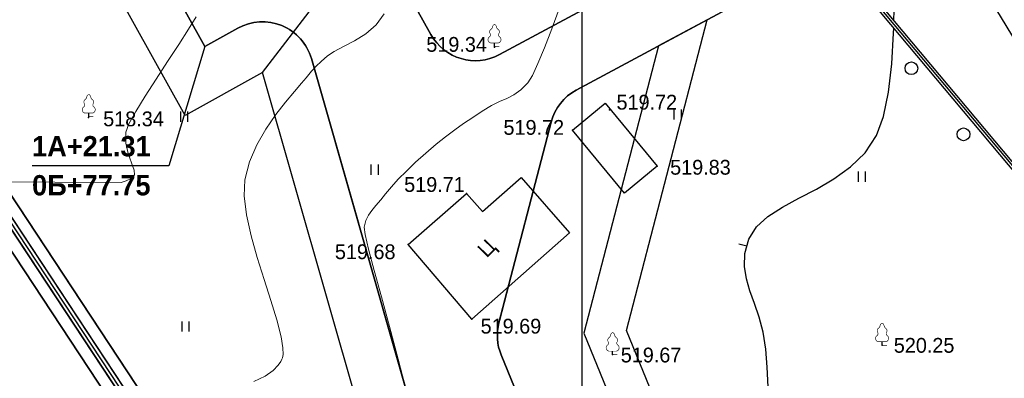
# Model space of a CAD drawing. Header units: millimetres. Extents: x 767170 to 66149698, y -983507 to 2493658.
# Tile 152 of 256: x 2376220 to 2434363, y -655962 to -634753. Entities that reach past the tile are written whole.
import ezdxf

# ---------------------------------------------------------------- set-up
doc = ezdxf.new("R2010")
doc.units = ezdxf.units.MM
doc.linetypes.add('Д_ТРОТ_ТРУБА', pattern=[3, 1.5, -1.5])
doc.linetypes.add('ДОРОГИ_СТРОЯЩ', pattern=[9, 8, -1])
for name, color, linetype in [('(004) Точки рельефа', 7, 'Continuous'), ('(010) Геол. Выработки', 7, 'Continuous'), ('(022) Возд. Линии', 7, 'Continuous'), ('(025) Дорога', 7, 'Continuous'), ('(028) Гидротехн.', 7, 'Continuous'), ('(031) Горизонтали', 42, 'Continuous'), ('(035) Откосы', 7, 'Continuous'), ('(036) Растительность', 7, 'Continuous'), ('(038) Деревья', 7, 'Continuous'), ('(040) Ограда', 7, 'Continuous'), ('A_STROYSETKA', 5, 'Continuous'), ('G_KOORD', 7, 'Continuous'), ('GLUXOY OG', 7, 'Continuous')]:
    doc.layers.add(name, color=color, linetype=linetype)
doc.layers.add('(032) Горизонтали утолщенные', color=32, linetype='Continuous', lineweight=30)
doc.layers.add('(042) Бергштрих', color=32, linetype='Continuous', lineweight=30)
doc.styles.add('BM-431', font='txt')
doc.styles.add('D-431', font='txt')
doc.styles.add('FAYZXON', font='GOTHICB.TTF')
doc.styles.get("Standard").update_dxf_attribs({"font": 'isocpeui.ttf'})
doc.linetypes.add('ОГРАДА_БЕТ', pattern='A,4,["|",Standard,S=0.8,R=0,X=0,Y=-0.8],4', length=8)
doc.linetypes.add('ОГРАДА_ГЛИН', pattern='A,4,["|",Standard,S=0.8,R=0,X=0,Y=-0.8],0.5,["|",Standard,S=0.8,R=0,X=0,Y=-0.8],3.5', length=8)
doc.linetypes.add('ПОДПОРНАЯ СТЕНКА', pattern='A,2,["V",Standard,S=1.2,R=0,X=0,Y=-1.2],0.2,["V",Standard,S=0.8,R=0,X=0,Y=-0.8],0.25,["V",Standard,S=0.3,R=0,X=0,Y=-0.3],0.25', length=2.7)

# ---------------------------------------------------------------- blocks, each defined once
blk = doc.blocks.new('d')
at = {"layer": '(038) Деревья'}
blk.add_ellipse((0, 0), major_axis=(0.265, 0.265), ratio=1, start_param=5.497787, end_param=11.780972, dxfattribs=at)
blk = doc.blocks.new('I04010')
for p, q in [((-0.412273, 0.007146), (-0.412273, 1.207146)), ((0.387727, 1.207146), (0.387727, 0.007146))]:
    blk.add_line(p, q)
blk = doc.blocks.new('karagach-flat-66')
at = {"layer": '(038) Деревья', "const_width": 0.0375}
for points in [[(-0.208, 1.009, 0.181567), (-0.117, 1.159, 0.303004)], [(0, 1.312, 0.246034), (-0.117, 1.159, 0.489079)], [(0, 1.312, -0.246034), (0.117, 1.159, -0.489079)], [(0.208, 1.009, -0.181567), (0.117, 1.159, -0.303004)], [(-0.315, 0.559, 0.383603), (-0.255, 0.753, 0.352912)], [(-0.208, 1.009, 0.430853), (-0.255, 0.753, 0.548276)], [(0.208, 1.009, -0.430853), (0.255, 0.753, -0.548276)], [(0.315, 0.559, -0.383603), (0.255, 0.753, -0.352912)], [(-0.315, 0.559, 0.626949), (-0.218, 0.206, 0.702465)], [(0.315, 0.559, -0.626949), (0.218, 0.206, -0.702465)]]:
    blk.add_lwpolyline(points, format="xyb", dxfattribs=at)
for points in [[(0, 0.206), (-0.218, 0.206)], [(0, 0), (0, 0.206)], [(0, 0.206), (0.218, 0.206)], [(0, 0), (0.281, 0)]]:
    blk.add_lwpolyline(points, dxfattribs=at)
at = {"layer": '(038) Деревья'}
blk.add_lwpolyline([(0, 0), (0, 0.206)], dxfattribs=at)
blk = doc.blocks.new('karagach-flat-67-flat-1')
at = {"layer": '(038) Деревья', "const_width": 0.0375}
for points in [[(-0.208, 1.009, 0.181567), (-0.117, 1.159, 0.303004)], [(0, 1.312, 0.246034), (-0.117, 1.159, 0.489079)], [(0, 1.312, -0.246034), (0.117, 1.159, -0.489079)], [(0.208, 1.009, -0.181567), (0.117, 1.159, -0.303004)], [(-0.315, 0.559, 0.383603), (-0.255, 0.753, 0.352912)], [(-0.208, 1.009, 0.430853), (-0.255, 0.753, 0.548276)], [(0.208, 1.009, -0.430853), (0.255, 0.753, -0.548276)], [(0.315, 0.559, -0.383603), (0.255, 0.753, -0.352912)], [(-0.315, 0.559, 0.626949), (-0.218, 0.206, 0.702465)], [(0.315, 0.559, -0.626949), (0.218, 0.206, -0.702465)]]:
    blk.add_lwpolyline(points, format="xyb", dxfattribs=at)
for points in [[(0, 0.206), (-0.218, 0.206)], [(0, 0), (0, 0.206)], [(0, 0.206), (0.218, 0.206)], [(0, 0), (0.281, 0)]]:
    blk.add_lwpolyline(points, dxfattribs=at)
at = {"layer": '(038) Деревья'}
blk.add_lwpolyline([(0, 0), (0, 0.206)], dxfattribs=at)
blk = doc.blocks.new('karagach-flat-68')
at = {"layer": '(038) Деревья', "const_width": 0.0375}
for points in [[(-0.208, 1.009, 0.181567), (-0.117, 1.159, 0.303004)], [(0, 1.312, 0.246034), (-0.117, 1.159, 0.489079)], [(0, 1.312, -0.246034), (0.117, 1.159, -0.489079)], [(0.208, 1.009, -0.181567), (0.117, 1.159, -0.303004)], [(-0.315, 0.559, 0.383603), (-0.255, 0.753, 0.352912)], [(-0.208, 1.009, 0.430853), (-0.255, 0.753, 0.548276)], [(0.208, 1.009, -0.430853), (0.255, 0.753, -0.548276)], [(0.315, 0.559, -0.383603), (0.255, 0.753, -0.352912)], [(-0.315, 0.559, 0.626949), (-0.218, 0.206, 0.702465)], [(0.315, 0.559, -0.626949), (0.218, 0.206, -0.702465)]]:
    blk.add_lwpolyline(points, format="xyb", dxfattribs=at)
for points in [[(0, 0.206), (-0.218, 0.206)], [(0, 0), (0, 0.206)], [(0, 0.206), (0.218, 0.206)], [(0, 0), (0.281, 0)]]:
    blk.add_lwpolyline(points, dxfattribs=at)
at = {"layer": '(038) Деревья'}
blk.add_lwpolyline([(0, 0), (0, 0.206)], dxfattribs=at)
blk = doc.blocks.new('karagach-flat-69')
at = {"layer": '(038) Деревья', "const_width": 0.0375}
for points in [[(-0.208, 1.009, 0.181567), (-0.117, 1.159, 0.303004)], [(0, 1.312, 0.246034), (-0.117, 1.159, 0.489079)], [(0, 1.312, -0.246034), (0.117, 1.159, -0.489079)], [(0.208, 1.009, -0.181567), (0.117, 1.159, -0.303004)], [(-0.315, 0.559, 0.383603), (-0.255, 0.753, 0.352912)], [(-0.208, 1.009, 0.430853), (-0.255, 0.753, 0.548276)], [(0.208, 1.009, -0.430853), (0.255, 0.753, -0.548276)], [(0.315, 0.559, -0.383603), (0.255, 0.753, -0.352912)], [(-0.315, 0.559, 0.626949), (-0.218, 0.206, 0.702465)], [(0.315, 0.559, -0.626949), (0.218, 0.206, -0.702465)]]:
    blk.add_lwpolyline(points, format="xyb", dxfattribs=at)
for points in [[(0, 0.206), (-0.218, 0.206)], [(0, 0), (0, 0.206)], [(0, 0.206), (0.218, 0.206)], [(0, 0), (0.281, 0)]]:
    blk.add_lwpolyline(points, dxfattribs=at)
at = {"layer": '(038) Деревья'}
blk.add_lwpolyline([(0, 0), (0, 0.206)], dxfattribs=at)
blk = doc.blocks.new('Topo Xos')
at = {"layer": '(004) Точки рельефа', "color": 7, "linetype": 'ByBlock', "lineweight": -2, "transparency": 16777216}
for p in [(-48.505, -64.775), (-72.466, -68.921), (-43.891, -69.672), (-38.887, -71.806), (-50.146, -73.414), (-53.6, -76.442), (-49.841, -80.851), (-41.519, -82.949)]:
    blk.add_point(p, dxfattribs=at)
at = {"layer": '(004) Точки рельефа', "transparency": 16777216}
blk.add_point((-25.609, -82.393), dxfattribs=at)
at = {"layer": '(010) Геол. Выработки', "transparency": 16777216}
blk.add_point((-41.714, -68.474), dxfattribs=at)
at = {"layer": '(025) Дорога', "linetype": 'Д_ТРОТ_ТРУБА', "ltscale": 600, "transparency": 16777216, "flags": 128}
blk.add_lwpolyline([(-49.841, -80.851), (-53.6, -76.442), (-50.146, -73.414), (-49.214, -74.477), (-46.926, -72.471), (-44.059, -75.741), (-49.841, -80.851)], dxfattribs=at)
at = {"layer": '(028) Гидротехн.', "ltscale": 600, "transparency": 16777216}
for points in [[(-8.956, -82.702), (-37.557, -48.518)], [(-8.726, -82.509), (-37.327, -48.325)]]:
    blk.add_lwpolyline(points, dxfattribs=at)
at = {"layer": '(028) Гидротехн.', "color": 3, "linetype": 'Д_ТРОТ_ТРУБА', "ltscale": 600, "transparency": 16777216, "flags": 128}
blk.add_lwpolyline([(-8.841, -82.605), (-37.442, -48.421)], dxfattribs=at)
at = {"layer": '(031) Горизонтали', "color": 42, "linetype": 'Continuous', "lineweight": 0, "ltscale": 600, "transparency": 16777216}
for points in [[(-62.71, -84.529), (-62.036, -84.212), (-61.561, -83.883), (-61.269, -83.579), (-61.113, -83.346), (-61.049, -83.22), (-61.019, -83.135), (-60.983, -82.931), (-60.99, -82.543), (-61.097, -81.89), (-61.353, -80.893), (-61.703, -79.745), (-62.102, -78.497), (-62.504, -77.202), (-62.863, -75.913), (-63.135, -74.682), (-63.272, -73.561), (-63.23, -72.603), (-62.954, -71.547), (-62.526, -70.542), (-61.997, -69.605), (-61.418, -68.755), (-60.839, -68.009), (-60.311, -67.386), (-59.885, -66.904), (-59.611, -66.582), (-59.296, -66.186), (-59.029, -65.893), (-58.741, -65.618), (-58.361, -65.281), (-57.96, -65.016), (-57.403, -64.729), (-56.759, -64.391), (-56.097, -63.974), (-55.489, -63.449), (-55.002, -62.786)], [(-53.676, -85.185), (-54.186, -83.206), (-54.696, -81.293), (-55.177, -79.522), (-55.597, -77.972), (-55.927, -76.718), (-56.134, -75.838), (-56.19, -75.409), (-56.087, -75.008), (-55.937, -74.697), (-55.74, -74.423), (-55.5, -74.138), (-55.217, -73.789), (-54.932, -73.433), (-54.585, -73.028), (-54.175, -72.579), (-53.701, -72.093), (-53.163, -71.573), (-52.559, -71.025), (-51.95, -70.506), (-51.386, -70.059), (-50.848, -69.66), (-50.32, -69.289), (-49.783, -68.924), (-49.221, -68.544), (-48.677, -68.217), (-48.197, -67.987), (-47.76, -67.796), (-47.349, -67.585), (-46.945, -67.297), (-46.529, -66.871), (-46.261, -66.439), (-45.929, -65.733), (-45.544, -64.799), (-45.116, -63.683), (-44.653, -62.431)], [(-78.402, -72.725), (-70.532, -72.769), (-70.43, -72.731), (-70.245, -72.669), (-69.986, -72.557), (-69.751, -72.321), (-69.768, -72.04), (-69.925, -71.601), (-70.124, -71.05), (-70.271, -70.433), (-70.269, -69.796), (-70.083, -69.302), (-69.685, -68.568), (-69.132, -67.661), (-68.484, -66.652), (-67.8, -65.61), (-67.138, -64.603), (-66.558, -63.702), (-66.118, -62.974)]]:
    blk.add_lwpolyline(points, dxfattribs=at)
at = {"layer": '(032) Горизонтали утолщенные', "color": 32, "linetype": 'Continuous', "lineweight": 30, "ltscale": 600, "transparency": 16777216}
for points in [[(-24.91, -63.165), (-24.884, -62.063), (-24.89, -60.233), (-24.93, -58.532), (-24.99, -57.05), (-25.052, -55.88), (-25.101, -55.111), (-25.121, -54.833), (-25.101, -54.784), (-25.072, -54.719), (-25.063, -54.67), (-25.052, -54.616), (-24.869, -54.423), (-24.37, -53.895), (-23.624, -53.091), (-22.701, -52.075), (-21.669, -50.908), (-20.599, -49.652), (-20.577, -49.624)], [(-32.338, -84.855), (-32.402, -83.682), (-32.478, -82.633), (-32.628, -81.615), (-32.865, -80.722), (-33.141, -79.919), (-33.41, -79.175), (-33.625, -78.456), (-33.738, -77.729), (-33.704, -76.961), (-33.475, -76.121), (-33.033, -75.398), (-32.354, -74.781), (-31.497, -74.229), (-30.522, -73.701), (-29.488, -73.155), (-28.452, -72.552), (-27.476, -71.849), (-26.617, -71.005), (-25.934, -69.98), (-25.527, -68.864), (-25.234, -67.423), (-25.04, -65.749), (-24.929, -63.932), (-24.921, -63.62)]]:
    blk.add_lwpolyline(points, dxfattribs=at)
at = {"layer": '(035) Откосы', "linetype": 'ПОДПОРНАЯ СТЕНКА', "ltscale": 600, "transparency": 16777216}
blk.add_lwpolyline([(-43.891, -69.672), (-41.956, -68.078), (-38.887, -71.806), (-40.822, -73.399)], close=True, dxfattribs=at)
at = {"layer": '(040) Ограда', "ltscale": 600, "transparency": 16777216, "flags": 128}
blk.add_lwpolyline([(7.06, 105.873), (2.797, 103.255), (11.659, 86.823), (-65.034, 40.217), (-128.016, 1.963), (-48.288, -119.227), (-43.67, -125.768)], dxfattribs=at)
at = {"layer": '(040) Ограда', "linetype": 'ОГРАДА_БЕТ', "ltscale": 600, "transparency": 16777216, "flags": 128}
blk.add_lwpolyline([(7.61, 105.742), (3.328, 103.112), (12.191, 86.678), (-64.827, 39.875), (-127.454, 1.836), (-47.958, -119.002), (-43.344, -125.537)], dxfattribs=at)
at = {"layer": '(042) Бергштрих', "color": 32, "linetype": 'Continuous', "lineweight": 30, "ltscale": 600, "transparency": 16777216}
blk.add_line((-33.589, -76.541), (-34.072, -76.41), dxfattribs=at)
at = {"layer": '(022) Возд. Линии', "transparency": 16777216}
for name, p in [('karagach-flat-69', (-48.496, -64.725)), ('karagach-flat-68', (-72.457, -68.871)), ('karagach-flat-66', (-25.609, -82.393)), ('karagach-flat-67-flat-1', (-41.519, -82.949))]:
    blk.add_blockref(name, p, dxfattribs=at)
at = {"layer": '(036) Растительность', "linetype": 'Continuous', "transparency": 16777216, "xscale": 0.5, "yscale": 0.5, "zscale": 0.5}
for p in [(-66.814, -69.177), (-37.673, -69.052), (-55.568, -72.317), (-26.797, -72.723), (-66.736, -81.585)]:
    blk.add_blockref('I04010', p, dxfattribs=at)
at = {"layer": '(038) Деревья', "linetype": 'Continuous', "transparency": 16777216}
for p in [(-23.875, -66.015), (-20.801, -69.92)]:
    blk.add_blockref('d', p, dxfattribs=at)
at = {"layer": '(004) Точки рельефа', "linetype": 'ByBlock', "transparency": 16777216, "style": 'D-431'}
blk.add_text('520.25', height=0.875, dxfattribs=at).set_placement((-24.917, -82.836))
at = {"layer": '(004) Точки рельефа', "linetype": 'ByBlock', "transparency": 16777216, "char_height": 0.875, "attachment_point": 4, "style": 'D-431'}
for s, insert in [('519.34', (-52.523, -64.608)), ('519.72', (-41.292, -68.027)), ('518.34', (-71.604, -69.012)), ('519.72', (-47.966, -69.518)), ('519.83', (-38.124, -71.874)), ('519.71', (-53.831, -72.892)), ('519.68', (-57.92, -76.87)), ('519.69', (-49.316, -81.27)), ('519.67', (-41.04, -82.977))]:
    blk.add_mtext(s, dxfattribs=dict(at, insert=insert))
at = {"layer": '(025) Дорога', "linetype": 'ДОРОГИ_СТРОЯЩ', "transparency": 16777216, "style": 'BM-431'}
blk.add_text('Ц', height=0.875, rotation=45.42018, dxfattribs=at).set_placement((-48.957, -77.263))
blk = doc.blocks.new('KOORDINIR')
at = {"color": 0}
for tag, p in [('Y', (0, 1.2)), ('X', (0, -3.8))]:
    blk.add_attdef(tag, p, '', height=2.6, dxfattribs=at)
blk = doc.blocks.new('A$Cccaa34c6')
at = {"layer": 'A_STROYSETKA', "linetype": 'Continuous'}
blk.add_line((100000, 250000), (100000, -7850.6), dxfattribs=at)

msp = doc.modelspace()

# ---------------------------------------------------------------- block references
at = {"xscale": 1000, "yscale": 1000, "zscale": 1000}
msp.add_blockref('Topo Xos', (2452754.32, -571613.28), dxfattribs=at)

# ---------------------------------------------------------------- next in the draw order: linework, layer by layer
for points in [[(2441355.79, -736834.3), (2438963.79, -738920.39), (2400395.29, -685926.13), (2323754.93, -569428.84), (2454734.55, -489851.54), (2517832.14, -602286.69), (2486575.58, -622966.39), (2486415.24, -626464), (2488363.36, -629103.83), (2467521.85, -647824.51), (2498510.59, -687779.78), (2450636.95, -728888.93), (2451483.64, -729874.71), (2446654.19, -734022.69)], [(2498510.59, -687779.78), (2467521.85, -647824.51), (2488363.36, -629103.83), (2486415.24, -626464), (2486575.58, -622966.39), (2517832.14, -602286.69), (2454734.55, -489851.54), (2323754.93, -569428.84), (2400395.29, -685926.13)], [(2400971, -685527.59), (2324738.53, -569650.32), (2454478.73, -490826.03), (2516903.29, -602061.89), (2485892.61, -622578.92), (2485704.61, -626679.92), (2487422.61, -629007.92), (2466569.61, -647738.92), (2497549.33, -687682.55)], [(2497001.83, -687629.31), (2466025.47, -647690.01), (2486885.04, -628953.11), (2485298.53, -626803.3), (2485502.34, -622357.51), (2516372.52, -601933.43), (2454332.55, -491382.88), (2325300.58, -569776.88), (2401299.98, -685299.86)], [(2459171.41, -501435.7), (2454076.73, -492357.37), (2326284.18, -569998.35), (2401875.69, -684901.32), (2439262.33, -736271.67), (2440245.89, -735413.89)], [(2406349.86, -692918.3), (2409470.68, -690238.86), (2396238.07, -657778.72), (2390557.71, -637877.7), (2385996.93, -640415), (2363971.85, -600824.96), (2350595.2, -608953.79)], [(2387160.06, -636334.91), (2369658.33, -604875.58)], [(2369658.33, -604875.58), (2387160.06, -636334.91)], [(2387160.06, -636334.91), (2369658.33, -604875.58)], [(2409090.16, -638916.69), (2471841.21, -605165.78)], [(2432268.92, -621908.03), (2404545.65, -636819.11)], [(2400502.98, -635635.5), (2397485.72, -630211.98)], [(2387160.06, -636334.91), (2389099.23, -635256.09)], [(2393442.22, -637053.35), (2399063.83, -656724.13)], [(2404564.42, -652522.33), (2407607.54, -640804.68)]]:
    msp.add_lwpolyline(points)
for points in [[(2401875.69, -684901.32), (2346560.45, -600819.32, -0.03415901), (2346009.77, -600038.66), (2345560.43, -599299.23), (2326284.18, -569998.35), (2454076.73, -492357.37), (2459171.41, -501435.7), (2456360.35, -503097.47), (2459413.67, -508262.47), (2462108.51, -506669.4), (2515443.67, -601708.63), (2484819.37, -621970.03), (2484587.9, -627019.22), (2485944.29, -628857.21), (2465073.23, -647604.42), (2496040.54, -687532.07)], [(2430142.35, -611620.91), (2433489.94, -617844.89, -0.41421356), (2432268.92, -621908.03), (2404545.65, -636819.11, -0.41005504), (2400502.98, -635635.5), (2397485.72, -630211.98)], [(2430142.35, -611620.91), (2433489.94, -617844.89, -0.41421356), (2432268.92, -621908.03), (2404545.65, -636819.11, -0.41005504), (2400502.98, -635635.5), (2397485.72, -630211.98)], [(2397485.72, -630211.98), (2400502.98, -635635.5, 0.41005504), (2404545.65, -636819.11), (2432268.92, -621908.03, 0.41421356), (2433489.94, -617844.89), (2430142.35, -611620.91)], [(2430142.35, -611620.91), (2433489.94, -617844.89, -0.41421356), (2432268.92, -621908.03), (2404545.65, -636819.11, -0.41005504), (2400502.98, -635635.5), (2397485.72, -630211.98)], [(2430142.35, -611620.91), (2433489.94, -617844.89, -0.41421356), (2432268.92, -621908.03), (2404545.65, -636819.11, -0.41005504), (2400502.98, -635635.5), (2397485.72, -630211.98)], [(2430142.35, -611620.91), (2433489.94, -617844.89, -0.41421356), (2432268.92, -621908.03), (2404545.65, -636819.11, -0.41005504), (2400502.98, -635635.5), (2397485.72, -630211.98)], [(2397485.72, -630211.98), (2400502.98, -635635.5, 0.41005504), (2404545.65, -636819.11), (2432268.92, -621908.03, 0.41421356), (2433489.94, -617844.89), (2430142.35, -611620.91)], [(2397485.72, -630211.98), (2400502.98, -635635.5, 0.41005504), (2404545.65, -636819.11), (2432268.92, -621908.03, 0.41421356), (2433489.94, -617844.89), (2430142.35, -611620.91)], [(2389099.23, -635256.09, -0.48309237), (2393442.22, -637053.35)], [(2404545.65, -636819.11, -0.41005504), (2400502.98, -635635.5)], [(2407607.54, -640804.68, -0.20876473), (2409090.16, -638916.69)]]:
    msp.add_lwpolyline(points, format="xyb")
at = {"lineweight": 30}
for points in [[(2420598.1, -693693.53), (2404648.57, -654568.66, -0.16168228), (2404522.93, -652682.08), (2407607.54, -640804.68, -0.20876473), (2409090.16, -638916.69), (2471841.21, -605165.78, 0.14199501), (2475419.01, -601657.59), (2477740.8, -597536.99, -0.1300409), (2478810.97, -596437.2), (2489457.36, -590049.39, 0.40867475), (2491925.51, -580559.85), (2483054.01, -565118.14), (2454123.43, -514761.65, -0.41421356), (2455230.23, -510665.92), (2459413.67, -508262.47), (2457377.97, -504818.87), (2452774.92, -507463.39, -0.32105605), (2449299.65, -507115.23, 0.32190714), (2441172, -506313.63), (2354080.69, -556706.98)], [(2496845.43, -599667), (2496396.54, -600001.08, 0.41637355), (2487928.58, -597466.43, -0.56397378), (2490857.87, -599237.42, -1), (2486857.87, -599237.42, -0.27728498), (2487918.67, -597471.66, 0.44903213), (2485682.67, -606617.82), (2488644.87, -608240.48), (2488739.89, -612471.46), (2487320.91, -613333.76, -0.57112991), (2474762.89, -622153.5, -0.59870184), (2454920.62, -638374.62, -0.59026657), (2441874.32, -643302.8), (2439165, -644949.23), (2435453.35, -642916.02), (2435358.33, -638685.04), (2436312.06, -638105.47), (2429977.92, -627682.13)], [(2369658.33, -604875.58), (2387160.06, -636334.91), (2389099.23, -635256.09, -0.48309225), (2393442.22, -637053.35), (2399077.92, -656797.86)], [(2389099.23, -635256.09, -0.48309225), (2393442.22, -637053.35)], [(2393442.22, -637053.35, 0.48309225), (2389099.23, -635256.09)], [(2404545.65, -636819.11, -0.41005504), (2400502.98, -635635.5)], [(2404545.65, -636819.11, -0.41005504), (2400502.98, -635635.5)], [(2407607.54, -640804.68, -0.20876473), (2409090.16, -638916.69)], [(2409090.16, -638916.69, 0.20876473), (2407607.54, -640804.68)], [(2404648.57, -654568.66, -0.16168228), (2404522.93, -652682.08)], [(2404522.93, -652682.08, 0.16168228), (2404648.57, -654568.66)]]:
    msp.add_lwpolyline(points, format="xyb", dxfattribs=at)
for points in [[(2323754.93, -569428.84), (2400395.29, -685926.13)], [(2400971, -685527.59), (2324738.53, -569650.32)], [(2325300.58, -569776.88), (2401299.98, -685299.86)], [(2401875.69, -684901.32), (2346560.45, -600819.32)], [(2346560.45, -600819.32), (2401875.69, -684901.32)], [(2369658.33, -604875.58), (2387160.06, -636334.91)], [(2387160.06, -636334.91), (2369658.33, -604875.58)], [(2409090.16, -638916.69), (2471841.21, -605165.78)], [(2471841.21, -605165.78), (2409090.16, -638916.69)], [(2432268.92, -621908.03), (2404545.65, -636819.11)], [(2432268.92, -621908.03), (2404545.65, -636819.11)], [(2400502.98, -635635.5), (2392993.79, -622137.76)], [(2400502.98, -635635.5), (2397485.72, -630211.98)], [(2387160.06, -636334.91), (2389099.23, -635256.09)], [(2389099.23, -635256.09), (2387160.06, -636334.91)], [(2393442.22, -637053.35), (2399077.92, -656797.86)], [(2399077.92, -656797.86), (2393442.22, -637053.35)], [(2404522.93, -652682.08), (2407607.54, -640804.68)], [(2407607.54, -640804.68), (2404522.93, -652682.08)], [(2420598.1, -693693.53), (2404648.57, -654568.66)], [(2404648.57, -654568.66), (2420598.1, -693693.53)]]:
    msp.add_lwpolyline(points, dxfattribs=at)
for points in [[(2393442.22, -637053.35, 0.48309225), (2389099.23, -635256.09), (2387160.06, -636334.91), (2369658.33, -604875.58), (2372279.94, -603417.1, 0.41421356), (2373443.07, -599337.01), (2371724.72, -596248.28, 0.42549538), (2367545.15, -595143.01), (2355627.07, -602385.49, -0.37475214), (2346560.45, -600819.32), (2401875.69, -684901.32), (2439262.33, -736271.67), (2440245.89, -735413.89), (2419513.28, -706926.67), (2399077.92, -656797.86)], [(2432268.92, -621908.03), (2404545.65, -636819.11, -0.41005504), (2400502.98, -635635.5), (2397485.72, -630211.98), (2406255.8, -625332.93), (2409940.5, -631518.13), (2424888.97, -622612.89), (2421204.54, -616428.14), (2430142.35, -611620.91), (2433489.94, -617844.89, -0.41421356)]]:
    msp.add_lwpolyline(points, format="xyb", close=True)
msp.add_lwpolyline([(2412052.58, -653128.1), (2416823.56, -634757.25), (2413941.35, -636307.46), (2409529.32, -653296.14), (2426179.83, -694140.55), (2428121.55, -692545.97)], close=True)
at = {"layer": 'G_KOORD', "color": 5, "linetype": 'Continuous'}
for points in [[(2390557.71, -637877.7), (2394882.07, -632222.76), (2402958.74, -632222.76)], [(2387160.06, -636334.91), (2385027.18, -643389.62), (2376950.5, -643389.62)]]:
    msp.add_lwpolyline(points, dxfattribs=at)
at = {"layer": 'GLUXOY OG', "color": 186, "linetype": 'ОГРАДА_ГЛИН', "lineweight": 30, "ltscale": 400}
for points in [[(2439079.89, -737890.33), (2400971, -685527.59), (2324738.53, -569650.32), (2454478.73, -490826.03), (2516903.29, -602061.89), (2485892.61, -622578.92), (2485704.61, -626679.92), (2487422.61, -629007.92), (2466569.61, -647738.92), (2497549.33, -687682.55)], [(2497001.83, -687629.31), (2466025.47, -647690.01), (2486885.04, -628953.11), (2485298.53, -626803.3), (2485502.34, -622357.51), (2516372.52, -601933.43), (2454332.55, -491382.88), (2325300.58, -569776.88), (2401299.98, -685299.86), (2439146.23, -737301.72)]]:
    msp.add_lwpolyline(points, dxfattribs=at)
at = {"layer": 'GLUXOY OG', "color": 186, "lineweight": 30, "ltscale": 400}
msp.add_lwpolyline([(2497275.58, -687655.93), (2466297.54, -647714.47), (2487153.82, -628980.52), (2485501.57, -626741.61), (2485697.48, -622468.21), (2516637.9, -601997.66), (2454405.64, -491104.45), (2325019.56, -569713.6), (2401135.49, -685413.73), (2439113.06, -737596.03)], dxfattribs=at)

# ---------------------------------------------------------------- next in the draw order: block references
msp.add_blockref('A$Cccaa34c6', (2309413.61, -757644.92))
at = {"layer": 'G_KOORD', "color": 5}
ref = msp.add_blockref('KOORDINIR', (2376950.5, -643389.62), dxfattribs=dict(at, xscale=461.5384615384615, yscale=461.5384615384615, zscale=461.5384615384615))
ref.add_attrib('Y', '1А+21.31', (2376950.5, -642835.77), dxfattribs={"layer": '0', "color": 0, "height": 1200, "style": 'FAYZXON'})
ref.add_attrib('X', '0Б+77.75', (2376950.5, -645143.46), dxfattribs={"layer": '0', "color": 0, "height": 1200, "style": 'FAYZXON'})

doc.saveas('drawing.dxf')
